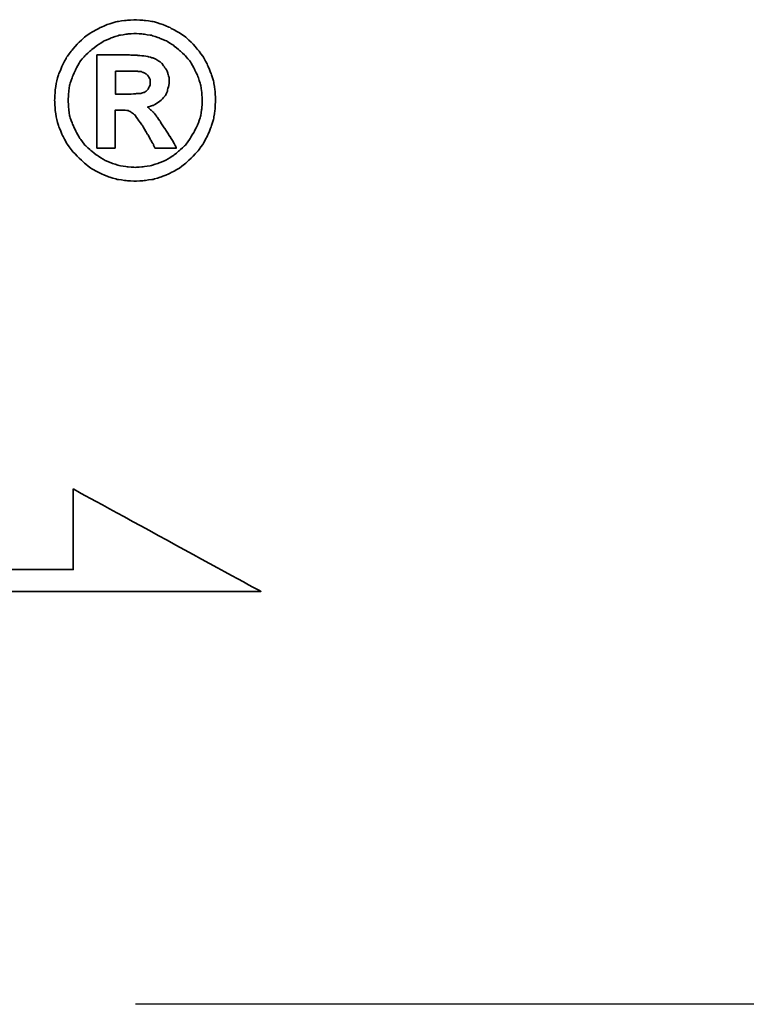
# Model space of a CAD drawing. Extents: x 590 to 738, y 38 to 112.
# Tile 48 of 49: x 715.74 to 719.25, y 74.14 to 78.89. Entities that reach past the tile are written whole.
import ezdxf

# ---------------------------------------------------------------- set-up
doc = ezdxf.new("R2010")
doc.units = 0
doc.header["$LTSCALE"] = 3
doc.header["$MEASUREMENT"] = 0
doc.linetypes.add('CENTER', pattern=[2, 1.25, -0.25, 0.25, -0.25])
for name, color, linetype in [('CL', 1, 'CENTER'), ('DIM', 4, 'CONTINUOUS'), ('layer 1', 7, 'CONTINUOUS')]:
    doc.layers.add(name, color=color, linetype=linetype)

# ---------------------------------------------------------------- blocks, each defined once
blk = doc.blocks.new('TBI MOTION logo(完整正式版)')
at = {"layer": 'layer 1', "color": 22, "lineweight": 35}
for points, knots in [([(81.20634, 4.98624), (81.20634, 4.98624), (81.18649, 5.32862), (81.18649, 5.32862), (81.18649, 5.32862), (81.18649, 5.32862), (81.13886, 5.66206), (81.13886, 5.66206), (81.13886, 5.66206), (81.13886, 5.66206), (81.04359, 5.97764), (81.04359, 5.97764), (81.04359, 5.97764), (81.04359, 5.97764), (80.91061, 6.29124), (80.91061, 6.29124), (80.91061, 6.29124), (80.91061, 6.29124), (80.75778, 6.58697), (80.75778, 6.58697), (80.75778, 6.58697), (80.75778, 6.58697), (80.5593, 6.85294), (80.5593, 6.85294), (80.5593, 6.85294), (80.5593, 6.85294), (80.33105, 7.1189), (80.33105, 7.1189), (80.33105, 7.1189), (80.33105, 7.1189), (80.09287, 7.33921), (80.09287, 7.33921), (80.09287, 7.33921), (80.09287, 7.33921), (79.815, 7.51982), (79.815, 7.51982), (79.815, 7.51982), (79.815, 7.51982), (79.51133, 7.69051), (79.51133, 7.69051), (79.51133, 7.69051), (79.51133, 7.69051), (79.19773, 7.8235), (79.19773, 7.8235), (79.19773, 7.8235), (79.19773, 7.8235), (78.88215, 7.91877), (78.88215, 7.91877), (78.88215, 7.91877), (78.88215, 7.91877), (78.54871, 7.95846), (78.54871, 7.95846), (78.54871, 7.95846), (78.54871, 7.95846), (78.21526, 7.98625), (78.21526, 7.98625), (78.21526, 7.98625), (78.21526, 7.98625), (77.87388, 7.95846), (77.87388, 7.95846), (77.87388, 7.95846), (77.87388, 7.95846), (77.54044, 7.91877), (77.54044, 7.91877), (77.54044, 7.91877), (77.54044, 7.91877), (77.22485, 7.8235), (77.22485, 7.8235), (77.22485, 7.8235), (77.22485, 7.8235), (76.91027, 7.69051), (76.91027, 7.69051), (76.91027, 7.69051), (76.91027, 7.69051), (76.6056, 7.51982), (76.6056, 7.51982), (76.6056, 7.51982), (76.6056, 7.51982), (76.32972, 7.33921), (76.32972, 7.33921), (76.32972, 7.33921), (76.32972, 7.33921), (76.09154, 7.1189), (76.09154, 7.1189), (76.09154, 7.1189), (76.09154, 7.1189), (75.86329, 6.85294), (75.86329, 6.85294), (75.86329, 6.85294), (75.86329, 6.85294), (75.66382, 6.58697), (75.66382, 6.58697), (75.66382, 6.58697), (75.66382, 6.58697), (75.51099, 6.29124), (75.51099, 6.29124), (75.51099, 6.29124), (75.51099, 6.29124), (75.37702, 5.97764), (75.37702, 5.97764), (75.37702, 5.97764), (75.37702, 5.97764), (75.28175, 5.66206), (75.28175, 5.66206), (75.28175, 5.66206), (75.28175, 5.66206), (75.23411, 5.32862), (75.23411, 5.32862), (75.23411, 5.32862), (75.23411, 5.32862), (75.21625, 4.98624), (75.21625, 4.98624), (75.21625, 4.98624), (75.21625, 4.98624), (75.23411, 4.6528), (75.23411, 4.6528), (75.23411, 4.6528), (75.23411, 4.6528), (75.28175, 4.32035), (75.28175, 4.32035), (75.28175, 4.32035), (75.28175, 4.32035), (75.37702, 3.99583), (75.37702, 3.99583), (75.37702, 3.99583), (75.37702, 3.99583), (75.51099, 3.68224), (75.51099, 3.68224), (75.51099, 3.68224), (75.51099, 3.68224), (75.66382, 3.38749), (75.66382, 3.38749), (75.66382, 3.38749), (75.66382, 3.38749), (75.86329, 3.10963), (75.86329, 3.10963), (75.86329, 3.10963), (75.86329, 3.10963), (76.09154, 2.87145), (76.09154, 2.87145), (76.09154, 2.87145), (76.09154, 2.87145), (76.32972, 2.6432), (76.32972, 2.6432), (76.32972, 2.6432), (76.32972, 2.6432), (76.6056, 2.43381), (76.6056, 2.43381), (76.6056, 2.43381), (76.6056, 2.43381), (76.91027, 2.27205), (76.91027, 2.27205), (76.91027, 2.27205), (76.91027, 2.27205), (77.22485, 2.13906), (77.22485, 2.13906), (77.22485, 2.13906), (77.22485, 2.13906), (77.54044, 2.0438), (77.54044, 2.0438), (77.54044, 2.0438), (77.54044, 2.0438), (77.87388, 1.99616), (77.87388, 1.99616), (77.87388, 1.99616), (77.87388, 1.99616), (78.21526, 1.97631), (78.21526, 1.97631), (78.21526, 1.97631), (78.21526, 1.97631), (78.54871, 1.99616), (78.54871, 1.99616), (78.54871, 1.99616), (78.54871, 1.99616), (78.88215, 2.0438), (78.88215, 2.0438), (78.88215, 2.0438), (78.88215, 2.0438), (79.19773, 2.13906), (79.19773, 2.13906), (79.19773, 2.13906), (79.19773, 2.13906), (79.51133, 2.27205), (79.51133, 2.27205), (79.51133, 2.27205), (79.51133, 2.27205), (79.815, 2.43381), (79.815, 2.43381), (79.815, 2.43381), (79.815, 2.43381), (80.09287, 2.6432), (80.09287, 2.6432), (80.09287, 2.6432), (80.09287, 2.6432), (80.33105, 2.87145), (80.33105, 2.87145), (80.33105, 2.87145), (80.33105, 2.87145), (80.5593, 3.10963), (80.5593, 3.10963), (80.5593, 3.10963), (80.5593, 3.10963), (80.75778, 3.38749), (80.75778, 3.38749), (80.75778, 3.38749), (80.75778, 3.38749), (80.91061, 3.68224), (80.91061, 3.68224), (80.91061, 3.68224), (80.91061, 3.68224), (81.04359, 3.99583), (81.04359, 3.99583), (81.04359, 3.99583), (81.04359, 3.99583), (81.13886, 4.32035), (81.13886, 4.32035), (81.13886, 4.32035), (81.13886, 4.32035), (81.18649, 4.6528), (81.18649, 4.6528), (81.18649, 4.6528), (81.18649, 4.6528), (81.20634, 4.98624), (81.20634, 4.98624)], [0, 0, 0, 0, 0.01785714, 0.01785714, 0.01785714, 0.01785715, 0.03571429, 0.03571429, 0.03571429, 0.0357143, 0.05357143, 0.05357143, 0.05357143, 0.05357144, 0.07142857, 0.07142857, 0.07142857, 0.07142858, 0.08928571, 0.08928571, 0.08928571, 0.08928572, 0.10714286, 0.10714286, 0.10714286, 0.10714287, 0.125, 0.125, 0.125, 0.12500001, 0.14285714, 0.14285714, 0.14285714, 0.14285715, 0.16071429, 0.16071429, 0.16071429, 0.1607143, 0.17857143, 0.17857143, 0.17857143, 0.17857144, 0.19642857, 0.19642857, 0.19642857, 0.19642858, 0.21428571, 0.21428571, 0.21428571, 0.21428572, 0.23214286, 0.23214286, 0.23214286, 0.23214287, 0.25, 0.25, 0.25, 0.25000001, 0.26785714, 0.26785714, 0.26785714, 0.26785715, 0.28571429, 0.28571429, 0.28571429, 0.2857143, 0.30357143, 0.30357143, 0.30357143, 0.30357144, 0.32142857, 0.32142857, 0.32142857, 0.32142858, 0.33928571, 0.33928571, 0.33928571, 0.33928572, 0.35714286, 0.35714286, 0.35714286, 0.35714287, 0.375, 0.375, 0.375, 0.37500001, 0.39285714, 0.39285714, 0.39285714, 0.39285715, 0.41071429, 0.41071429, 0.41071429, 0.4107143, 0.42857143, 0.42857143, 0.42857143, 0.42857144, 0.44642857, 0.44642857, 0.44642857, 0.44642858, 0.46428571, 0.46428571, 0.46428571, 0.46428572, 0.48214286, 0.48214286, 0.48214286, 0.48214287, 0.5, 0.5, 0.5, 0.50000001, 0.51785714, 0.51785714, 0.51785714, 0.51785715, 0.53571429, 0.53571429, 0.53571429, 0.5357143, 0.55357143, 0.55357143, 0.55357143, 0.55357144, 0.57142857, 0.57142857, 0.57142857, 0.57142858, 0.58928571, 0.58928571, 0.58928571, 0.58928572, 0.60714286, 0.60714286, 0.60714286, 0.60714287, 0.625, 0.625, 0.625, 0.62500001, 0.64285714, 0.64285714, 0.64285714, 0.64285715, 0.66071429, 0.66071429, 0.66071429, 0.6607143, 0.67857143, 0.67857143, 0.67857143, 0.67857144, 0.69642857, 0.69642857, 0.69642857, 0.69642858, 0.71428571, 0.71428571, 0.71428571, 0.71428572, 0.73214286, 0.73214286, 0.73214286, 0.73214287, 0.75, 0.75, 0.75, 0.75000001, 0.76785714, 0.76785714, 0.76785714, 0.76785715, 0.78571429, 0.78571429, 0.78571429, 0.7857143, 0.80357143, 0.80357143, 0.80357143, 0.80357144, 0.82142857, 0.82142857, 0.82142857, 0.82142858, 0.83928571, 0.83928571, 0.83928571, 0.83928572, 0.85714286, 0.85714286, 0.85714286, 0.85714287, 0.875, 0.875, 0.875, 0.87500001, 0.89285714, 0.89285714, 0.89285714, 0.89285715, 0.91071429, 0.91071429, 0.91071429, 0.9107143, 0.92857143, 0.92857143, 0.92857143, 0.92857144, 0.94642857, 0.94642857, 0.94642857, 0.94642858, 0.96428571, 0.96428571, 0.96428571, 0.96428572, 0.98214286, 0.98214286, 0.98214286, 0.98214287, 1, 1, 1, 1]), ([(80.71014, 4.98624), (80.71014, 4.98624), (80.69129, 5.29091), (80.69129, 5.29091), (80.69129, 5.29091), (80.69129, 5.29091), (80.64464, 5.57672), (80.64464, 5.57672), (80.64464, 5.57672), (80.64464, 5.57672), (80.54937, 5.87245), (80.54937, 5.87245), (80.54937, 5.87245), (80.54937, 5.87245), (80.41639, 6.14833), (80.41639, 6.14833), (80.41639, 6.14833), (80.41639, 6.14833), (80.27349, 6.41429), (80.27349, 6.41429), (80.27349, 6.41429), (80.27349, 6.41429), (80.08295, 6.64255), (80.08295, 6.64255), (80.08295, 6.64255), (80.08295, 6.64255), (79.86264, 6.84301), (79.86264, 6.84301), (79.86264, 6.84301), (79.86264, 6.84301), (79.63439, 7.03355), (79.63439, 7.03355), (79.63439, 7.03355), (79.63439, 7.03355), (79.37835, 7.1963), (79.37835, 7.1963), (79.37835, 7.1963), (79.37835, 7.1963), (79.10246, 7.30944), (79.10246, 7.30944), (79.10246, 7.30944), (79.10246, 7.30944), (78.81665, 7.40471), (78.81665, 7.40471), (78.81665, 7.40471), (78.81665, 7.40471), (78.511, 7.45234), (78.511, 7.45234), (78.511, 7.45234), (78.511, 7.45234), (78.21526, 7.47219), (78.21526, 7.47219), (78.21526, 7.47219), (78.21526, 7.47219), (77.9106, 7.45234), (77.9106, 7.45234), (77.9106, 7.45234), (77.9106, 7.45234), (77.61685, 7.40471), (77.61685, 7.40471), (77.61685, 7.40471), (77.61685, 7.40471), (77.32012, 7.30944), (77.32012, 7.30944), (77.32012, 7.30944), (77.32012, 7.30944), (77.06309, 7.1963), (77.06309, 7.1963), (77.06309, 7.1963), (77.06309, 7.1963), (76.80606, 7.03355), (76.80606, 7.03355), (76.80606, 7.03355), (76.80606, 7.03355), (76.55797, 6.84301), (76.55797, 6.84301), (76.55797, 6.84301), (76.55797, 6.84301), (76.34063, 6.64255), (76.34063, 6.64255), (76.34063, 6.64255), (76.34063, 6.64255), (76.1491, 6.41429), (76.1491, 6.41429), (76.1491, 6.41429), (76.1491, 6.41429), (76.0062, 6.14833), (76.0062, 6.14833), (76.0062, 6.14833), (76.0062, 6.14833), (75.88314, 5.87245), (75.88314, 5.87245), (75.88314, 5.87245), (75.88314, 5.87245), (75.77794, 5.57672), (75.77794, 5.57672), (75.77794, 5.57672), (75.77794, 5.57672), (75.73924, 5.29091), (75.73924, 5.29091), (75.73924, 5.29091), (75.73924, 5.29091), (75.72039, 4.98624), (75.72039, 4.98624), (75.72039, 4.98624), (75.72039, 4.98624), (75.73924, 4.67165), (75.73924, 4.67165), (75.73924, 4.67165), (75.73924, 4.67165), (75.77794, 4.37791), (75.77794, 4.37791), (75.77794, 4.37791), (75.77794, 4.37791), (75.88314, 4.10102), (75.88314, 4.10102), (75.88314, 4.10102), (75.88314, 4.10102), (76.0062, 3.83407), (76.0062, 3.83407), (76.0062, 3.83407), (76.0062, 3.83407), (76.15902, 3.56811), (76.15902, 3.56811), (76.15902, 3.56811), (76.15902, 3.56811), (76.34063, 3.32001), (76.34063, 3.32001), (76.34063, 3.32001), (76.34063, 3.32001), (76.55797, 3.11955), (76.55797, 3.11955), (76.55797, 3.11955), (76.55797, 3.11955), (76.80606, 2.92901), (76.80606, 2.92901), (76.80606, 2.92901), (76.80606, 2.92901), (77.06309, 2.76725), (77.06309, 2.76725), (77.06309, 2.76725), (77.06309, 2.76725), (77.32012, 2.65412), (77.32012, 2.65412), (77.32012, 2.65412), (77.32012, 2.65412), (77.61685, 2.55786), (77.61685, 2.55786), (77.61685, 2.55786), (77.61685, 2.55786), (77.9106, 2.51022), (77.9106, 2.51022), (77.9106, 2.51022), (77.9106, 2.51022), (78.21526, 2.49137), (78.21526, 2.49137), (78.21526, 2.49137), (78.21526, 2.49137), (78.511, 2.51022), (78.511, 2.51022), (78.511, 2.51022), (78.511, 2.51022), (78.81665, 2.55786), (78.81665, 2.55786), (78.81665, 2.55786), (78.81665, 2.55786), (79.10246, 2.65412), (79.10246, 2.65412), (79.10246, 2.65412), (79.10246, 2.65412), (79.37835, 2.76725), (79.37835, 2.76725), (79.37835, 2.76725), (79.37835, 2.76725), (79.63439, 2.92901), (79.63439, 2.92901), (79.63439, 2.92901), (79.63439, 2.92901), (79.86264, 3.11955), (79.86264, 3.11955), (79.86264, 3.11955), (79.86264, 3.11955), (80.08295, 3.32001), (80.08295, 3.32001), (80.08295, 3.32001), (80.08295, 3.32001), (80.26356, 3.56811), (80.26356, 3.56811), (80.26356, 3.56811), (80.26356, 3.56811), (80.41639, 3.83407), (80.41639, 3.83407), (80.41639, 3.83407), (80.41639, 3.83407), (80.54937, 4.10102), (80.54937, 4.10102), (80.54937, 4.10102), (80.54937, 4.10102), (80.64464, 4.37791), (80.64464, 4.37791), (80.64464, 4.37791), (80.64464, 4.37791), (80.69129, 4.67165), (80.69129, 4.67165), (80.69129, 4.67165), (80.69129, 4.67165), (80.71014, 4.98624), (80.71014, 4.98624)], [0, 0, 0, 0, 0.01923077, 0.01923077, 0.01923077, 0.01923078, 0.03846154, 0.03846154, 0.03846154, 0.03846155, 0.05769231, 0.05769231, 0.05769231, 0.05769232, 0.07692308, 0.07692308, 0.07692308, 0.07692309, 0.09615385, 0.09615385, 0.09615385, 0.09615386, 0.11538462, 0.11538462, 0.11538462, 0.11538463, 0.13461538, 0.13461538, 0.13461538, 0.13461539, 0.15384615, 0.15384615, 0.15384615, 0.15384616, 0.17307692, 0.17307692, 0.17307692, 0.17307693, 0.19230769, 0.19230769, 0.19230769, 0.1923077, 0.21153846, 0.21153846, 0.21153846, 0.21153847, 0.23076923, 0.23076923, 0.23076923, 0.23076924, 0.25, 0.25, 0.25, 0.25000001, 0.26923077, 0.26923077, 0.26923077, 0.26923078, 0.28846154, 0.28846154, 0.28846154, 0.28846155, 0.30769231, 0.30769231, 0.30769231, 0.30769232, 0.32692308, 0.32692308, 0.32692308, 0.32692309, 0.34615385, 0.34615385, 0.34615385, 0.34615386, 0.36538462, 0.36538462, 0.36538462, 0.36538463, 0.38461538, 0.38461538, 0.38461538, 0.38461539, 0.40384615, 0.40384615, 0.40384615, 0.40384616, 0.42307692, 0.42307692, 0.42307692, 0.42307693, 0.44230769, 0.44230769, 0.44230769, 0.4423077, 0.46153846, 0.46153846, 0.46153846, 0.46153847, 0.48076923, 0.48076923, 0.48076923, 0.48076924, 0.5, 0.5, 0.5, 0.50000001, 0.51923077, 0.51923077, 0.51923077, 0.51923078, 0.53846154, 0.53846154, 0.53846154, 0.53846155, 0.55769231, 0.55769231, 0.55769231, 0.55769232, 0.57692308, 0.57692308, 0.57692308, 0.57692309, 0.59615385, 0.59615385, 0.59615385, 0.59615386, 0.61538462, 0.61538462, 0.61538462, 0.61538463, 0.63461538, 0.63461538, 0.63461538, 0.63461539, 0.65384615, 0.65384615, 0.65384615, 0.65384616, 0.67307692, 0.67307692, 0.67307692, 0.67307693, 0.69230769, 0.69230769, 0.69230769, 0.6923077, 0.71153846, 0.71153846, 0.71153846, 0.71153847, 0.73076923, 0.73076923, 0.73076923, 0.73076924, 0.75, 0.75, 0.75, 0.75000001, 0.76923077, 0.76923077, 0.76923077, 0.76923078, 0.78846154, 0.78846154, 0.78846154, 0.78846155, 0.80769231, 0.80769231, 0.80769231, 0.80769232, 0.82692308, 0.82692308, 0.82692308, 0.82692309, 0.84615385, 0.84615385, 0.84615385, 0.84615386, 0.86538462, 0.86538462, 0.86538462, 0.86538463, 0.88461538, 0.88461538, 0.88461538, 0.88461539, 0.90384615, 0.90384615, 0.90384615, 0.90384616, 0.92307692, 0.92307692, 0.92307692, 0.92307693, 0.94230769, 0.94230769, 0.94230769, 0.9423077, 0.96153846, 0.96153846, 0.96153846, 0.96153847, 0.98076923, 0.98076923, 0.98076923, 0.98076924, 1, 1, 1, 1]), ([(76.78721, 3.2823), (76.78721, 3.2823), (76.78721, 3.32001), (76.78721, 3.32001), (76.78721, 3.32001), (76.78721, 3.32001), (76.78721, 3.42422), (76.78721, 3.42422), (76.78721, 3.42422), (76.78721, 3.42422), (76.78721, 3.59689), (76.78721, 3.59689), (76.78721, 3.59689), (76.78721, 3.59689), (76.78721, 3.80529), (76.78721, 3.80529), (76.78721, 3.80529), (76.78721, 3.80529), (76.78721, 4.0524), (76.78721, 4.0524), (76.78721, 4.0524), (76.78721, 4.0524), (76.78721, 4.32035), (76.78721, 4.32035), (76.78721, 4.32035), (76.78721, 4.32035), (76.78721, 4.92868), (76.78721, 4.92868), (76.78721, 4.92868), (76.78721, 4.92868), (76.78721, 5.53801), (76.78721, 5.53801), (76.78721, 5.53801), (76.78721, 5.53801), (76.78721, 5.82482), (76.78721, 5.82482), (76.78721, 5.82482), (76.78721, 5.82482), (76.78721, 6.07291), (76.78721, 6.07291), (76.78721, 6.07291), (76.78721, 6.07291), (76.78721, 6.30017), (76.78721, 6.30017), (76.78721, 6.30017), (76.78721, 6.30017), (76.78721, 6.45399), (76.78721, 6.45399), (76.78721, 6.45399), (76.78721, 6.45399), (76.78721, 6.5572), (76.78721, 6.5572), (76.78721, 6.5572), (76.78721, 6.5572), (76.78721, 6.59689), (76.78721, 6.59689), (76.78721, 6.59689), (76.78721, 6.59689), (76.78721, 6.67232), (76.78721, 6.67232), (76.78721, 6.67232), (76.78721, 6.67232), (76.8537, 6.67232), (76.8537, 6.67232), (76.8537, 6.67232), (76.8537, 6.67232), (76.87355, 6.67232), (76.87355, 6.67232), (76.87355, 6.67232), (76.87355, 6.67232), (76.91027, 6.67232), (76.91027, 6.67232), (76.91027, 6.67232), (76.91027, 6.67232), (77.04424, 6.67232), (77.04424, 6.67232), (77.04424, 6.67232), (77.04424, 6.67232), (77.22485, 6.67232), (77.22485, 6.67232), (77.22485, 6.67232), (77.22485, 6.67232), (77.43524, 6.67232), (77.43524, 6.67232), (77.43524, 6.67232), (77.43524, 6.67232), (77.65357, 6.67232), (77.65357, 6.67232), (77.65357, 6.67232), (77.65357, 6.67232), (77.82625, 6.67232), (77.82625, 6.67232), (77.82625, 6.67232), (77.82625, 6.67232), (77.94037, 6.67232), (77.94037, 6.67232), (77.94037, 6.67232), (77.94037, 6.67232), (77.97709, 6.67232), (77.97709, 6.67232), (77.97709, 6.67232), (77.97709, 6.67232), (77.99694, 6.67232), (77.99694, 6.67232), (77.99694, 6.67232), (77.99694, 6.67232), (78.00686, 6.67232), (78.00686, 6.67232), (78.00686, 6.67232), (78.00686, 6.67232), (78.28275, 6.6624), (78.28275, 6.6624), (78.28275, 6.6624), (78.28275, 6.6624), (78.50107, 6.64255), (78.50107, 6.64255), (78.50107, 6.64255), (78.50107, 6.64255), (78.511, 6.64255), (78.511, 6.64255), (78.511, 6.64255), (78.511, 6.64255), (78.70154, 6.61476), (78.70154, 6.61476), (78.70154, 6.61476), (78.70154, 6.61476), (78.70154, 6.60483), (78.70154, 6.60483), (78.70154, 6.60483), (78.70154, 6.60483), (78.86429, 6.56713), (78.86429, 6.56713), (78.86429, 6.56713), (78.86429, 6.56713), (78.87223, 6.56713), (78.87223, 6.56713), (78.87223, 6.56713), (78.87223, 6.56713), (78.99727, 6.51056), (78.99727, 6.51056), (78.99727, 6.51056), (78.99727, 6.51056), (79.00719, 6.51056), (79.00719, 6.51056), (79.00719, 6.51056), (79.00719, 6.51056), (79.00719, 6.50162), (79.00719, 6.50162), (79.00719, 6.50162), (79.00719, 6.50162), (79.1104, 6.43415), (79.1104, 6.43415), (79.1104, 6.43415), (79.1104, 6.43415), (79.12132, 6.43415), (79.12132, 6.43415), (79.12132, 6.43415), (79.12132, 6.43415), (79.22552, 6.34781), (79.22552, 6.34781), (79.22552, 6.34781), (79.22552, 6.34781), (79.23544, 6.33888), (79.23544, 6.33888), (79.23544, 6.33888), (79.23544, 6.33888), (79.23544, 6.32895), (79.23544, 6.32895), (79.23544, 6.32895), (79.23544, 6.32895), (79.31087, 6.21483), (79.31087, 6.21483), (79.31087, 6.21483), (79.31087, 6.21483), (79.38629, 6.1007), (79.38629, 6.1007), (79.38629, 6.1007), (79.38629, 6.1007), (79.3972, 6.1007), (79.3972, 6.1007), (79.3972, 6.1007), (79.3972, 6.1007), (79.3972, 6.09078), (79.3972, 6.09078), (79.3972, 6.09078), (79.3972, 6.09078), (79.43392, 5.97764), (79.43392, 5.97764), (79.43392, 5.97764), (79.43392, 5.97764), (79.43392, 5.96772), (79.43392, 5.96772), (79.43392, 5.96772), (79.43392, 5.96772), (79.47362, 5.83474), (79.47362, 5.83474), (79.47362, 5.83474), (79.47362, 5.83474), (79.48156, 5.82482), (79.48156, 5.82482), (79.48156, 5.82482), (79.48156, 5.82482), (79.48156, 5.69977), (79.48156, 5.69977), (79.48156, 5.69977), (79.48156, 5.69977), (79.48156, 5.69183), (79.48156, 5.69183), (79.48156, 5.69183), (79.48156, 5.69183), (79.4637, 5.51915), (79.4637, 5.51915), (79.4637, 5.51915), (79.4637, 5.51915), (79.4637, 5.51122), (79.4637, 5.51122), (79.4637, 5.51122), (79.4637, 5.51122), (79.45377, 5.51122), (79.45377, 5.51122), (79.45377, 5.51122), (79.45377, 5.51122), (79.41507, 5.34847), (79.41507, 5.34847), (79.41507, 5.34847), (79.41507, 5.34847), (79.41507, 5.33854), (79.41507, 5.33854), (79.41507, 5.33854), (79.41507, 5.33854), (79.41507, 5.32862), (79.41507, 5.32862), (79.41507, 5.32862), (79.41507, 5.32862), (79.33865, 5.16785), (79.33865, 5.16785), (79.33865, 5.16785), (79.33865, 5.16785), (79.33071, 5.15693), (79.33071, 5.15693), (79.33071, 5.15693), (79.33071, 5.15693), (79.2156, 5.02495), (79.2156, 5.02495), (79.2156, 5.02495), (79.2156, 5.02495), (79.20567, 5.01502), (79.20567, 5.01502), (79.20567, 5.01502), (79.20567, 5.01502), (79.05483, 4.89991), (79.05483, 4.89991), (79.05483, 4.89991), (79.05483, 4.89991), (79.04491, 4.89197), (79.04491, 4.89197), (79.04491, 4.89197), (79.04491, 4.89197), (78.89208, 4.7967), (78.89208, 4.7967), (78.89208, 4.7967), (78.89208, 4.7967), (78.88215, 4.7967), (78.88215, 4.7967), (78.88215, 4.7967), (78.88215, 4.7967), (78.69161, 4.73913), (78.69161, 4.73913), (78.69161, 4.73913), (78.69161, 4.73913), (78.68169, 4.73913), (78.68169, 4.73913), (78.68169, 4.73913), (78.68169, 4.73913), (78.68169, 4.72921), (78.68169, 4.72921), (78.68169, 4.72921), (78.68169, 4.72921), (78.78688, 4.63394), (78.78688, 4.63394), (78.78688, 4.63394), (78.78688, 4.63394), (78.902, 4.52875), (78.902, 4.52875), (78.902, 4.52875), (78.902, 4.52875), (78.91093, 4.52081), (78.91093, 4.52081), (78.91093, 4.52081), (78.91093, 4.52081), (79.02506, 4.36798), (79.02506, 4.36798), (79.02506, 4.36798), (79.02506, 4.36798), (79.1501, 4.1953), (79.1501, 4.1953), (79.1501, 4.1953), (79.1501, 4.1953), (79.1501, 4.18736), (79.1501, 4.18736), (79.1501, 4.18736), (79.1501, 4.18736), (79.29201, 3.96705), (79.29201, 3.96705), (79.29201, 3.96705), (79.29201, 3.96705), (79.31087, 3.93828), (79.31087, 3.93828), (79.31087, 3.93828), (79.31087, 3.93828), (79.32079, 3.93828), (79.32079, 3.93828), (79.32079, 3.93828), (79.32079, 3.93828), (79.3585, 3.87178), (79.3585, 3.87178), (79.3585, 3.87178), (79.3585, 3.87178), (79.50141, 3.64353), (79.50141, 3.64353), (79.50141, 3.64353), (79.50141, 3.64353), (79.51133, 3.64353), (79.51133, 3.64353), (79.51133, 3.64353), (79.51133, 3.64353), (79.64431, 3.41528), (79.64431, 3.41528), (79.64431, 3.41528), (79.64431, 3.41528), (79.68202, 3.3478), (79.68202, 3.3478), (79.68202, 3.3478), (79.68202, 3.3478), (79.70187, 3.31009), (79.70187, 3.31009), (79.70187, 3.31009), (79.70187, 3.31009), (79.7495, 3.2049), (79.7495, 3.2049), (79.7495, 3.2049), (79.7495, 3.2049), (79.64431, 3.2049), (79.64431, 3.2049), (79.64431, 3.2049), (79.64431, 3.2049), (79.62546, 3.2049), (79.62546, 3.2049), (79.62546, 3.2049), (79.62546, 3.2049), (79.53912, 3.2049), (79.53912, 3.2049), (79.53912, 3.2049), (79.53912, 3.2049), (79.31087, 3.2049), (79.31087, 3.2049), (79.31087, 3.2049), (79.31087, 3.2049), (79.08262, 3.2049), (79.08262, 3.2049), (79.08262, 3.2049), (79.08262, 3.2049), (79.00719, 3.2049), (79.00719, 3.2049), (79.00719, 3.2049), (79.00719, 3.2049), (78.98735, 3.2049), (78.98735, 3.2049), (78.98735, 3.2049), (78.98735, 3.2049), (78.94964, 3.2049), (78.94964, 3.2049), (78.94964, 3.2049), (78.94964, 3.2049), (78.92979, 3.24459), (78.92979, 3.24459), (78.92979, 3.24459), (78.92979, 3.24459), (78.91093, 3.2823), (78.91093, 3.2823), (78.91093, 3.2823), (78.91093, 3.2823), (78.91093, 3.29223), (78.91093, 3.29223), (78.91093, 3.29223), (78.91093, 3.29223), (78.89208, 3.3478), (78.89208, 3.3478), (78.89208, 3.3478), (78.89208, 3.3478), (78.78688, 3.52048), (78.78688, 3.52048), (78.78688, 3.52048), (78.78688, 3.52048), (78.69161, 3.7001), (78.69161, 3.7001), (78.69161, 3.7001), (78.69161, 3.7001), (78.6539, 3.7388), (78.6539, 3.7388), (78.6539, 3.7388), (78.6539, 3.7388), (78.64398, 3.74873), (78.64398, 3.74873), (78.64398, 3.74873), (78.64398, 3.74873), (78.64398, 3.75766), (78.64398, 3.75766), (78.64398, 3.75766), (78.64398, 3.75766), (78.63405, 3.78644), (78.63405, 3.78644), (78.63405, 3.78644), (78.63405, 3.78644), (78.48321, 4.04347), (78.48321, 4.04347), (78.48321, 4.04347), (78.48321, 4.04347), (78.33038, 4.2618), (78.33038, 4.2618), (78.33038, 4.2618), (78.33038, 4.2618), (78.20732, 4.43447), (78.20732, 4.43447), (78.20732, 4.43447), (78.20732, 4.43447), (78.09221, 4.52081), (78.09221, 4.52081), (78.09221, 4.52081), (78.09221, 4.52081), (78.02472, 4.56845), (78.02472, 4.56845), (78.02472, 4.56845), (78.02472, 4.56845), (77.9493, 4.60616), (77.9493, 4.60616), (77.9493, 4.60616), (77.9493, 4.60616), (77.8451, 4.61608), (77.8451, 4.61608), (77.8451, 4.61608), (77.8451, 4.61608), (77.71113, 4.61608), (77.71113, 4.61608), (77.71113, 4.61608), (77.71113, 4.61608), (77.69128, 4.61608), (77.69128, 4.61608), (77.69128, 4.61608), (77.69128, 4.61608), (77.67342, 4.61608), (77.67342, 4.61608), (77.67342, 4.61608), (77.67342, 4.61608), (77.5583, 4.61608), (77.5583, 4.61608), (77.5583, 4.61608), (77.5583, 4.61608), (77.46303, 4.61608), (77.46303, 4.61608), (77.46303, 4.61608), (77.46303, 4.61608), (77.46303, 4.54761), (77.46303, 4.54761), (77.46303, 4.54761), (77.46303, 4.54761), (77.46303, 4.47318), (77.46303, 4.47318), (77.46303, 4.47318), (77.46303, 4.47318), (77.46303, 4.24294), (77.46303, 4.24294), (77.46303, 4.24294), (77.46303, 4.24294), (77.46303, 3.99583), (77.46303, 3.99583), (77.46303, 3.99583), (77.46303, 3.99583), (77.46303, 3.72888), (77.46303, 3.72888), (77.46303, 3.72888), (77.46303, 3.72888), (77.46303, 3.51055), (77.46303, 3.51055), (77.46303, 3.51055), (77.46303, 3.51055), (77.46303, 3.42422), (77.46303, 3.42422), (77.46303, 3.42422), (77.46303, 3.42422), (77.46303, 3.35773), (77.46303, 3.35773), (77.46303, 3.35773), (77.46303, 3.35773), (77.46303, 3.30017), (77.46303, 3.30017), (77.46303, 3.30017), (77.46303, 3.30017), (77.46303, 3.2823), (77.46303, 3.2823), (77.46303, 3.2823), (77.46303, 3.2823), (77.46303, 3.2049), (77.46303, 3.2049), (77.46303, 3.2049), (77.46303, 3.2049), (77.39753, 3.2049), (77.39753, 3.2049), (77.39753, 3.2049), (77.39753, 3.2049), (77.37768, 3.2049), (77.37768, 3.2049), (77.37768, 3.2049), (77.37768, 3.2049), (77.32012, 3.2049), (77.32012, 3.2049), (77.32012, 3.2049), (77.32012, 3.2049), (77.12165, 3.2049), (77.12165, 3.2049), (77.12165, 3.2049), (77.12165, 3.2049), (76.94897, 3.2049), (76.94897, 3.2049), (76.94897, 3.2049), (76.94897, 3.2049), (76.8924, 3.2049), (76.8924, 3.2049), (76.8924, 3.2049), (76.8924, 3.2049), (76.8537, 3.2049), (76.8537, 3.2049), (76.8537, 3.2049), (76.8537, 3.2049), (76.78721, 3.2049), (76.78721, 3.2049), (76.78721, 3.2049), (76.78721, 3.2049), (76.78721, 3.2823), (76.78721, 3.2823)], [0, 0, 0, 0, 0.00740741, 0.00740741, 0.00740741, 0.00740742, 0.01481481, 0.01481481, 0.01481481, 0.01481482, 0.02222222, 0.02222222, 0.02222222, 0.02222223, 0.02962963, 0.02962963, 0.02962963, 0.02962964, 0.03703704, 0.03703704, 0.03703704, 0.03703705, 0.04444444, 0.04444444, 0.04444444, 0.04444445, 0.05185185, 0.05185185, 0.05185185, 0.05185186, 0.05925926, 0.05925926, 0.05925926, 0.05925927, 0.06666667, 0.06666667, 0.06666667, 0.06666668, 0.07407407, 0.07407407, 0.07407407, 0.07407408, 0.08148148, 0.08148148, 0.08148148, 0.08148149, 0.08888889, 0.08888889, 0.08888889, 0.0888889, 0.0962963, 0.0962963, 0.0962963, 0.09629631, 0.1037037, 0.1037037, 0.1037037, 0.10370371, 0.11111111, 0.11111111, 0.11111111, 0.11111112, 0.11851852, 0.11851852, 0.11851852, 0.11851853, 0.12592593, 0.12592593, 0.12592593, 0.12592594, 0.13333333, 0.13333333, 0.13333333, 0.13333334, 0.14074074, 0.14074074, 0.14074074, 0.14074075, 0.14814815, 0.14814815, 0.14814815, 0.14814816, 0.15555556, 0.15555556, 0.15555556, 0.15555557, 0.16296296, 0.16296296, 0.16296296, 0.16296297, 0.17037037, 0.17037037, 0.17037037, 0.17037038, 0.17777778, 0.17777778, 0.17777778, 0.17777779, 0.18518519, 0.18518519, 0.18518519, 0.1851852, 0.19259259, 0.19259259, 0.19259259, 0.1925926, 0.2, 0.2, 0.2, 0.20000001, 0.20740741, 0.20740741, 0.20740741, 0.20740742, 0.21481481, 0.21481481, 0.21481481, 0.21481482, 0.22222222, 0.22222222, 0.22222222, 0.22222223, 0.22962963, 0.22962963, 0.22962963, 0.22962964, 0.23703704, 0.23703704, 0.23703704, 0.23703705, 0.24444444, 0.24444444, 0.24444444, 0.24444445, 0.25185185, 0.25185185, 0.25185185, 0.25185186, 0.25925926, 0.25925926, 0.25925926, 0.25925927, 0.26666667, 0.26666667, 0.26666667, 0.26666668, 0.27407407, 0.27407407, 0.27407407, 0.27407408, 0.28148148, 0.28148148, 0.28148148, 0.28148149, 0.28888889, 0.28888889, 0.28888889, 0.2888889, 0.2962963, 0.2962963, 0.2962963, 0.29629631, 0.3037037, 0.3037037, 0.3037037, 0.30370371, 0.31111111, 0.31111111, 0.31111111, 0.31111112, 0.31851852, 0.31851852, 0.31851852, 0.31851853, 0.32592593, 0.32592593, 0.32592593, 0.32592594, 0.33333333, 0.33333333, 0.33333333, 0.33333334, 0.34074074, 0.34074074, 0.34074074, 0.34074075, 0.34814815, 0.34814815, 0.34814815, 0.34814816, 0.35555556, 0.35555556, 0.35555556, 0.35555557, 0.36296296, 0.36296296, 0.36296296, 0.36296297, 0.37037037, 0.37037037, 0.37037037, 0.37037038, 0.37777778, 0.37777778, 0.37777778, 0.37777779, 0.38518519, 0.38518519, 0.38518519, 0.3851852, 0.39259259, 0.39259259, 0.39259259, 0.3925926, 0.4, 0.4, 0.4, 0.40000001, 0.40740741, 0.40740741, 0.40740741, 0.40740742, 0.41481481, 0.41481481, 0.41481481, 0.41481482, 0.42222222, 0.42222222, 0.42222222, 0.42222223, 0.42962963, 0.42962963, 0.42962963, 0.42962964, 0.43703704, 0.43703704, 0.43703704, 0.43703705, 0.44444444, 0.44444444, 0.44444444, 0.44444445, 0.45185185, 0.45185185, 0.45185185, 0.45185186, 0.45925926, 0.45925926, 0.45925926, 0.45925927, 0.46666667, 0.46666667, 0.46666667, 0.46666668, 0.47407407, 0.47407407, 0.47407407, 0.47407408, 0.48148148, 0.48148148, 0.48148148, 0.48148149, 0.48888889, 0.48888889, 0.48888889, 0.4888889, 0.4962963, 0.4962963, 0.4962963, 0.49629631, 0.5037037, 0.5037037, 0.5037037, 0.50370371, 0.51111111, 0.51111111, 0.51111111, 0.51111112, 0.51851852, 0.51851852, 0.51851852, 0.51851853, 0.52592593, 0.52592593, 0.52592593, 0.52592594, 0.53333333, 0.53333333, 0.53333333, 0.53333334, 0.54074074, 0.54074074, 0.54074074, 0.54074075, 0.54814815, 0.54814815, 0.54814815, 0.54814816, 0.55555556, 0.55555556, 0.55555556, 0.55555557, 0.56296296, 0.56296296, 0.56296296, 0.56296297, 0.57037037, 0.57037037, 0.57037037, 0.57037038, 0.57777778, 0.57777778, 0.57777778, 0.57777779, 0.58518519, 0.58518519, 0.58518519, 0.5851852, 0.59259259, 0.59259259, 0.59259259, 0.5925926, 0.6, 0.6, 0.6, 0.60000001, 0.60740741, 0.60740741, 0.60740741, 0.60740742, 0.61481481, 0.61481481, 0.61481481, 0.61481482, 0.62222222, 0.62222222, 0.62222222, 0.62222223, 0.62962963, 0.62962963, 0.62962963, 0.62962964, 0.63703704, 0.63703704, 0.63703704, 0.63703705, 0.64444444, 0.64444444, 0.64444444, 0.64444445, 0.65185185, 0.65185185, 0.65185185, 0.65185186, 0.65925926, 0.65925926, 0.65925926, 0.65925927, 0.66666667, 0.66666667, 0.66666667, 0.66666668, 0.67407407, 0.67407407, 0.67407407, 0.67407408, 0.68148148, 0.68148148, 0.68148148, 0.68148149, 0.68888889, 0.68888889, 0.68888889, 0.6888889, 0.6962963, 0.6962963, 0.6962963, 0.69629631, 0.7037037, 0.7037037, 0.7037037, 0.70370371, 0.71111111, 0.71111111, 0.71111111, 0.71111112, 0.71851852, 0.71851852, 0.71851852, 0.71851853, 0.72592593, 0.72592593, 0.72592593, 0.72592594, 0.73333333, 0.73333333, 0.73333333, 0.73333334, 0.74074074, 0.74074074, 0.74074074, 0.74074075, 0.74814815, 0.74814815, 0.74814815, 0.74814816, 0.75555556, 0.75555556, 0.75555556, 0.75555557, 0.76296296, 0.76296296, 0.76296296, 0.76296297, 0.77037037, 0.77037037, 0.77037037, 0.77037038, 0.77777778, 0.77777778, 0.77777778, 0.77777779, 0.78518519, 0.78518519, 0.78518519, 0.7851852, 0.79259259, 0.79259259, 0.79259259, 0.7925926, 0.8, 0.8, 0.8, 0.80000001, 0.80740741, 0.80740741, 0.80740741, 0.80740742, 0.81481481, 0.81481481, 0.81481481, 0.81481482, 0.82222222, 0.82222222, 0.82222222, 0.82222223, 0.82962963, 0.82962963, 0.82962963, 0.82962964, 0.83703704, 0.83703704, 0.83703704, 0.83703705, 0.84444444, 0.84444444, 0.84444444, 0.84444445, 0.85185185, 0.85185185, 0.85185185, 0.85185186, 0.85925926, 0.85925926, 0.85925926, 0.85925927, 0.86666667, 0.86666667, 0.86666667, 0.86666668, 0.87407407, 0.87407407, 0.87407407, 0.87407408, 0.88148148, 0.88148148, 0.88148148, 0.88148149, 0.88888889, 0.88888889, 0.88888889, 0.8888889, 0.8962963, 0.8962963, 0.8962963, 0.89629631, 0.9037037, 0.9037037, 0.9037037, 0.90370371, 0.91111111, 0.91111111, 0.91111111, 0.91111112, 0.91851852, 0.91851852, 0.91851852, 0.91851853, 0.92592593, 0.92592593, 0.92592593, 0.92592594, 0.93333333, 0.93333333, 0.93333333, 0.93333334, 0.94074074, 0.94074074, 0.94074074, 0.94074075, 0.94814815, 0.94814815, 0.94814815, 0.94814816, 0.95555556, 0.95555556, 0.95555556, 0.95555557, 0.96296296, 0.96296296, 0.96296296, 0.96296297, 0.97037037, 0.97037037, 0.97037037, 0.97037038, 0.97777778, 0.97777778, 0.97777778, 0.97777779, 0.98518519, 0.98518519, 0.98518519, 0.9851852, 0.99259259, 0.99259259, 0.99259259, 0.9925926, 1, 1, 1, 1]), ([(77.48288, 6.07291), (77.48288, 6.07291), (77.48288, 5.99551), (77.48288, 5.99551), (77.48288, 5.99551), (77.48288, 5.99551), (77.48288, 5.82482), (77.48288, 5.82482), (77.48288, 5.82482), (77.48288, 5.82482), (77.48288, 5.63328), (77.48288, 5.63328), (77.48288, 5.63328), (77.48288, 5.63328), (77.48288, 5.46358), (77.48288, 5.46358), (77.48288, 5.46358), (77.48288, 5.46358), (77.48288, 5.29091), (77.48288, 5.29091), (77.48288, 5.29091), (77.48288, 5.29091), (77.48288, 5.21449), (77.48288, 5.21449), (77.48288, 5.21449), (77.48288, 5.21449), (77.50074, 5.21449), (77.50074, 5.21449), (77.50074, 5.21449), (77.50074, 5.21449), (77.71113, 5.21449), (77.71113, 5.21449), (77.71113, 5.21449), (77.71113, 5.21449), (77.94037, 5.21449), (77.94037, 5.21449), (77.94037, 5.21449), (77.94037, 5.21449), (78.01579, 5.21449), (78.01579, 5.21449), (78.01579, 5.21449), (78.01579, 5.21449), (78.03465, 5.21449), (78.03465, 5.21449), (78.03465, 5.21449), (78.03465, 5.21449), (78.2629, 5.23335), (78.2629, 5.23335), (78.2629, 5.23335), (78.2629, 5.23335), (78.42565, 5.24327), (78.42565, 5.24327), (78.42565, 5.24327), (78.42565, 5.24327), (78.54871, 5.28098), (78.54871, 5.28098), (78.54871, 5.28098), (78.54871, 5.28098), (78.62611, 5.32862), (78.62611, 5.32862), (78.62611, 5.32862), (78.62611, 5.32862), (78.69161, 5.40503), (78.69161, 5.40503), (78.69161, 5.40503), (78.69161, 5.40503), (78.73925, 5.48145), (78.73925, 5.48145), (78.73925, 5.48145), (78.73925, 5.48145), (78.77696, 5.55885), (78.77696, 5.55885), (78.77696, 5.55885), (78.77696, 5.55885), (78.77696, 5.65214), (78.77696, 5.65214), (78.77696, 5.65214), (78.77696, 5.65214), (78.76902, 5.76726), (78.76902, 5.76726), (78.76902, 5.76726), (78.76902, 5.76726), (78.71146, 5.87245), (78.71146, 5.87245), (78.71146, 5.87245), (78.71146, 5.87245), (78.62611, 5.96772), (78.62611, 5.96772), (78.62611, 5.96772), (78.62611, 5.96772), (78.511, 6.02528), (78.511, 6.02528), (78.511, 6.02528), (78.511, 6.02528), (78.44451, 6.05306), (78.44451, 6.05306), (78.44451, 6.05306), (78.44451, 6.05306), (78.32046, 6.06299), (78.32046, 6.06299), (78.32046, 6.06299), (78.32046, 6.06299), (78.18748, 6.07291), (78.18748, 6.07291), (78.18748, 6.07291), (78.18748, 6.07291), (77.99694, 6.07291), (77.99694, 6.07291), (77.99694, 6.07291), (77.99694, 6.07291), (77.97709, 6.07291), (77.97709, 6.07291), (77.97709, 6.07291), (77.97709, 6.07291), (77.90167, 6.07291), (77.90167, 6.07291), (77.90167, 6.07291), (77.90167, 6.07291), (77.69128, 6.07291), (77.69128, 6.07291), (77.69128, 6.07291), (77.69128, 6.07291), (77.50074, 6.07291), (77.50074, 6.07291), (77.50074, 6.07291), (77.50074, 6.07291), (77.48288, 6.07291), (77.48288, 6.07291)], [0, 0, 0, 0, 0.03125, 0.03125, 0.03125, 0.03125001, 0.0625, 0.0625, 0.0625, 0.06250001, 0.09375, 0.09375, 0.09375, 0.09375001, 0.125, 0.125, 0.125, 0.12500001, 0.15625, 0.15625, 0.15625, 0.15625001, 0.1875, 0.1875, 0.1875, 0.18750001, 0.21875, 0.21875, 0.21875, 0.21875001, 0.25, 0.25, 0.25, 0.25000001, 0.28125, 0.28125, 0.28125, 0.28125001, 0.3125, 0.3125, 0.3125, 0.31250001, 0.34375, 0.34375, 0.34375, 0.34375001, 0.375, 0.375, 0.375, 0.37500001, 0.40625, 0.40625, 0.40625, 0.40625001, 0.4375, 0.4375, 0.4375, 0.43750001, 0.46875, 0.46875, 0.46875, 0.46875001, 0.5, 0.5, 0.5, 0.50000001, 0.53125, 0.53125, 0.53125, 0.53125001, 0.5625, 0.5625, 0.5625, 0.56250001, 0.59375, 0.59375, 0.59375, 0.59375001, 0.625, 0.625, 0.625, 0.62500001, 0.65625, 0.65625, 0.65625, 0.65625001, 0.6875, 0.6875, 0.6875, 0.68750001, 0.71875, 0.71875, 0.71875, 0.71875001, 0.75, 0.75, 0.75, 0.75000001, 0.78125, 0.78125, 0.78125, 0.78125001, 0.8125, 0.8125, 0.8125, 0.81250001, 0.84375, 0.84375, 0.84375, 0.84375001, 0.875, 0.875, 0.875, 0.87500001, 0.90625, 0.90625, 0.90625, 0.90625001, 0.9375, 0.9375, 0.9375, 0.93750001, 0.96875, 0.96875, 0.96875, 0.96875001, 1, 1, 1, 1]), ([(75.90875, -9.47875), (75.90875, -9.47875), (75.90875, -12.28625), (75.90875, -12.28625), (75.90875, -12.28625), (75.90875, -12.28625), (75.90875, -12.47875), (75.90875, -12.47875), (75.90875, -12.47875), (75.90875, -12.47875), (75.71625, -12.47875), (75.71625, -12.47875), (75.71625, -12.47875), (75.71625, -12.47875), (-88.32875, -12.47875), (-88.32875, -12.47875), (-88.32875, -12.47875), (-88.32875, -12.47875), (-88.32875, -13.29375), (-88.32875, -13.29375), (-88.32875, -13.29375), (-88.32875, -13.29375), (82.89125, -13.29375), (82.89125, -13.29375), (82.89125, -13.29375), (82.89125, -13.29375), (75.90875, -9.47875), (75.90875, -9.47875)], [0, 0, 0, 0, 0.14285714, 0.14285714, 0.14285714, 0.14285715, 0.28571429, 0.28571429, 0.28571429, 0.2857143, 0.42857143, 0.42857143, 0.42857143, 0.42857144, 0.57142857, 0.57142857, 0.57142857, 0.57142858, 0.71428571, 0.71428571, 0.71428571, 0.71428572, 0.85714286, 0.85714286, 0.85714286, 0.85714287, 1, 1, 1, 1])]:
    blk.add_open_spline(points, degree=3, knots=knots, dxfattribs=at)

msp = doc.modelspace()

# ---------------------------------------------------------------- linework, layer by layer
at = {"layer": 'CL', "color": 7}
msp.add_line((732.0514, 74.1415, 0.2), (670.3517, 74.1415, 0.2), dxfattribs=at)

# ---------------------------------------------------------------- block references
at = {"layer": 'DIM', "xscale": 0.1295999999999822, "yscale": 0.1295999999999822, "zscale": 0.1295999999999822}
msp.add_blockref('TBI MOTION logo(完整正式版)', (706.164, 77.8558), dxfattribs=at)

doc.saveas('drawing.dxf')
